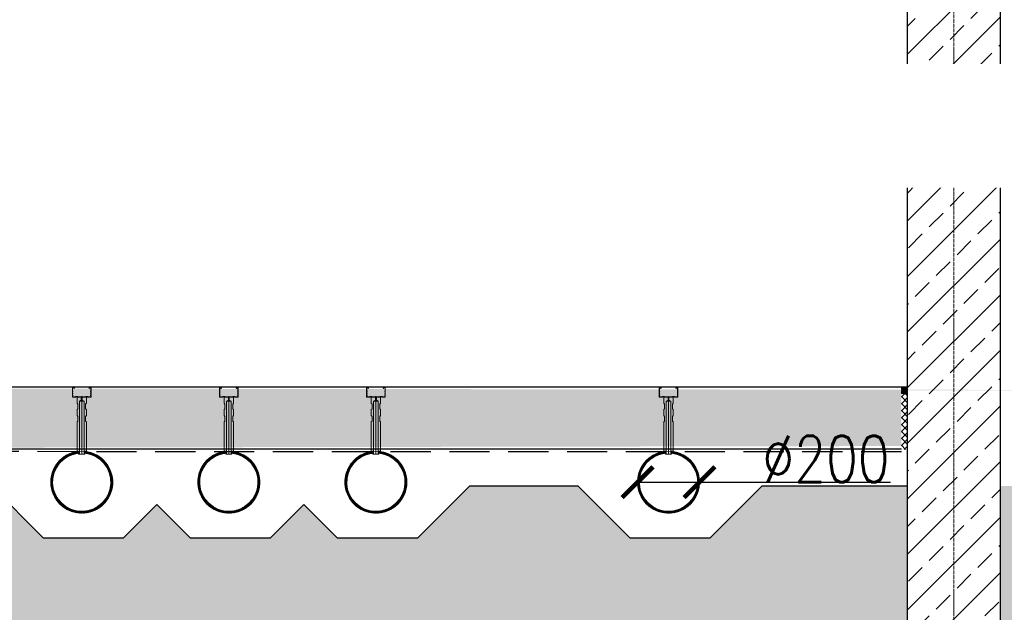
# Model space of a CAD drawing. Header units: millimetres. Extents: x -374129 to 1163271, y -112652 to 695637.
# Tile 226 of 256: x 54363 to 57543, y 30744 to 32659. Entities that reach past the tile are written whole.
import ezdxf
from ezdxf import colors
from ezdxf.entities.mleader import LeaderData, LeaderLine
from ezdxf.math import Vec2, Vec3

# ---------------------------------------------------------------- set-up
doc = ezdxf.new("R2010")
doc.units = ezdxf.units.MM
doc.header["$PDMODE"] = 4
doc.linetypes.add('ACAD_ISO04W100', pattern=[30, 24, -3, 0, -3])
doc.linetypes.add('rcad - -', pattern=[9.5, 6.5, -3])
for name, color, linetype, lineweight in [('A_DYSZA', 252, 'Continuous', 15), ('A_Hatch_konstrukcja', 252, 'Continuous', 5), ('A_profile ocynk', 252, 'Continuous', 9), ('KRT_kresk', 252, 'Continuous', 5), ('KRT_osie', 55, 'ACAD_ISO04W100', 18), ('Widoczne (ISO)', 252, 'Continuous', 15)]:
    doc.layers.add(name, color=color, linetype=linetype, lineweight=lineweight)
for name, color, linetype in [('KRT_kanaly', 1, 'Continuous'), ('KRT_kreskowanie', 252, 'Continuous'), ('KRT_opisy', 146, 'Continuous'), ('KRT_sciany', 2, 'Continuous'), ('KRT_wymiary', 4, 'Continuous')]:
    doc.layers.add(name, color=color, linetype=linetype)
doc.styles.add('WYMIAR', font='romans.shx', dxfattribs={"width": 0.8})
doc.linetypes.add('podbeton', pattern='A,0.3,-0.1,[131,ltypeshp.shx,S=0.1,R=0,X=-0.1,Y=0],-0.1,0.3', length=0.8)
doc.dimstyles.new('KRT_1-100', dxfattribs={"dimscale": 100, "dimtxt": 2, "dimasz": 1, "dimexe": 0.5, "dimexo": 0, "dimgap": 0.5, "dimtad": 1, "dimdec": 1, "dimrnd": 0.1, "dimzin": 9, "dimdsep": 46, "dimtxsty": 'WYMIAR', "dimblk": 'ARCHTICK', "dimcen": 0.09, "dimdle": 0.5, "dimclrd": 1, "dimclre": 252, "dimclrt": 256, "dimadec": 0, "dimazin": 0, "dimtfac": 1, "dimtdec": 1, "dimtmove": 0, "dimatfit": 3, "dimfxl": 1, "dimtolj": 1, "dimtzin": 0, "dimarcsym": 0})

# ---------------------------------------------------------------- blocks, each defined once
blk = doc.blocks.new('dysza_203')
at = {"color": 0, "linetype": 'ByBlock', "lineweight": -2}
for points in [[(-15, -193), (-10, -193), (-10, -203), (-7.5, -203), (-7.5, -31), (-1.5, -28), (-1.5, -18), (-15, -18), (-15, -38), (-12.5, -40.5), (-12.5, -55.5), (-15, -58), (-15, -78), (-12.5, -80.5), (-12.5, -95.5), (-15, -98)], [(15, -193), (10, -193), (10, -203), (7.5, -203), (7.5, -31), (1.5, -28), (1.5, -18), (15, -18), (15, -38), (12.5, -40.5), (12.5, -55.5), (15, -58), (15, -78), (12.5, -80.5), (12.5, -95.5), (15, -98)]]:
    blk.add_lwpolyline(points, close=True, dxfattribs=at)
for points in [[(-7.5, -31), (7.5, -31)], [(-1.5, -18), (1.5, -18)], [(-1.5, -28), (1.5, -28)], [(0, -18), (0, -203)], [(-7.5, -203), (7.5, -203)], [(7.5, -203), (10, -203)]]:
    blk.add_lwpolyline(points, dxfattribs=at)
blk = doc.blocks.new('_ArchTick')
at = {"color": 0, "linetype": 'ByBlock', "const_width": 0.15}
blk.add_lwpolyline([(-0.5, -0.5), (0.5, 0.5)], dxfattribs=at)
blk = doc.blocks.new('*D1203')
at = {"layer": 'Defpoints', "color": 0}
for p in [(56358, 31164.5), (56558, 31164.5)]:
    blk.add_point(p, dxfattribs=at)
at = {"layer": 'KRT_wymiary', "color": 1, "lineweight": -2}
for p, q in [((56358, 31164.5), (56358, 31164.5)), ((56358, 31164.5), (56558, 31164.5)), ((56558, 31164.5), (57175.1, 31164.5))]:
    blk.add_line(p, q, dxfattribs=at)
at = {"layer": 'KRT_wymiary', "color": 1, "lineweight": -2, "xscale": 100, "yscale": 100, "zscale": 100}
blk.add_blockref('_ArchTick', (56358, 31164.5), dxfattribs=at)
at = {"layer": 'KRT_wymiary', "color": 1, "lineweight": -2, "xscale": 100, "yscale": 100, "zscale": 100, "rotation": 180}
blk.add_blockref('_ArchTick', (56558, 31164.5), dxfattribs=at)
at = {"layer": 'KRT_wymiary', "insert": (56966.6, 31239.5), "char_height": 150, "attachment_point": 5, "style": 'WYMIAR'}
blk.add_mtext('\\A1;%%c200', dxfattribs=at)

msp = doc.modelspace()

# ---------------------------------------------------------------- hatches: boundary and pattern name
at = {"layer": 'KRT_kreskowanie'}
h = msp.add_hatch(dxfattribs=at)
h.set_pattern_fill('ANSI33', color=256, scale=20, style=0)
h.set_pattern_definition([(45, (219909.93, -26045.67), (-89.80256, 89.80256), []), (45, (219999.74, -26045.67), (-89.80256, 89.80256), [63.5, -31.75])])
h.paths.add_polyline_path([(57230, 30461.19), (57530, 30461.19), (57530, 36711.19), (57445, 36711.19), (57310, 36711.19), (57310, 36471.19), (57230, 36471.19)])
h = msp.add_hatch(dxfattribs=at)
h.set_pattern_fill('DOTS2', color=256, scale=10, style=0)
h.paths.add_polyline_path([(5640.49, 31126.97), (6132.64, 31126.97), (6132.64, 31351.97), (5640.49, 31351.97)], flags=9)
h.paths.add_polyline_path([(11940.49, 31126.97), (12432.64, 31126.97), (12432.64, 31351.97), (11940.49, 31351.97)], flags=9)
h.paths.add_polyline_path([(18240.49, 31126.97), (18732.64, 31126.97), (18732.64, 31351.97), (18240.49, 31351.97)], flags=9)
h.paths.add_polyline_path([(24880.49, 31126.97), (25372.64, 31126.97), (25372.64, 31351.97), (24880.49, 31351.97)], flags=9)
h.paths.add_polyline_path([(31180.49, 31126.97), (31672.64, 31126.97), (31672.64, 31351.97), (31180.49, 31351.97)], flags=9)
h.paths.add_polyline_path([(37480.49, 31126.97), (37972.64, 31126.97), (37972.64, 31351.97), (37480.49, 31351.97)], flags=9)
h.paths.add_polyline_path([(44120.49, 31126.97), (44612.64, 31126.97), (44612.64, 31351.97), (44120.49, 31351.97)], flags=9)
h.paths.add_polyline_path([(50420.49, 31126.97), (50912.64, 31126.97), (50912.64, 31351.97), (50420.49, 31351.97)], flags=9)
h.paths.add_polyline_path([(56720.49, 31126.97), (57212.64, 31126.97), (57212.64, 31351.97), (56720.49, 31351.97)], flags=9)
h.paths.add_polyline_path([(63360.49, 31126.97), (63852.64, 31126.97), (63852.64, 31351.97), (63360.49, 31351.97)], flags=9)

# ---------------------------------------------------------------- linework, layer by layer
at = {"layer": 'KRT_osie', "ltscale": 0.5}
msp.add_line((57380, 37613.84), (57380, 29871.18), dxfattribs=at)
msp.add_line((57380, 37613.84), (57380, 29871.18), dxfattribs=at)
at = {"layer": 'KRT_sciany'}
for points in [[(57530, 30461.19), (57530, 36711.19)], [(57230, 30461.19), (57230, 36471.19)]]:
    msp.add_lwpolyline(points, dxfattribs=at)

# ---------------------------------------------------------------- next in the draw order: leaders
at = {"layer": 'KRT_opisy', "color": 1}
ml = msp.add_multileader_mtext('Standard', dxfattribs=at)
ml.set_content('\\C54;PIANKA DYLATACYJNA BRZEGOWA 1cm\\PUSZCZELNIENIE MASĄ TRWALEPLASTYCZNĄ ODPORNĄ NA AGRESJĘ CHEMICZNĄ NP.SIKAFLEX PRO 3', style='WYMIAR')
ml.set_leader_properties()
ml.build(insert=Vec2(0, 0))
ml.multileader.update_dxf_attribs({"text_left_attachment_type": 6, "text_right_attachment_type": 6, "dogleg_length": 36, "arrow_head_size": 200, "scale": 100})
ctx = ml.context
ctx.base_point, ctx.scale, ctx.char_height, ctx.arrow_head_size, ctx.landing_gap_size, ctx.plane_origin = Vec3(1022.91, 34569.79, -56.1), 100, 200, 200, 9, Vec3(36065.01, -50311.01, -56.1)
ctx.left_attachment, ctx.right_attachment = 6, 6
notes = []
notes.append((ctx, [(0, (1, 1, 0), (986.91, 34569.79, -56.1), (1, 0), 36, [(1, [(160, 31471.19, -56.1)], 0, [])])]))
ctx.mtext.insert, ctx.mtext.width, ctx.mtext.defined_height, ctx.mtext.flow_direction = Vec3(1031.91, 34809.79, -56.1), 4839.601, 350.11, 5
ctx.mtext.has_bg_fill, ctx.mtext.bg_color, ctx.mtext.bg_scale_factor, ctx.mtext.bg_transparency, ctx.mtext.use_window_bg_color = 1, -1027028792, 1.5, 0, 1
for ctx, leaders in notes:
    for number, flags, end, landing, length, lines in leaders:
        leader = LeaderData()
        leader.index, (leader.has_last_leader_line, leader.has_dogleg_vector, leader.attachment_direction) = number, flags
        leader.last_leader_point, leader.dogleg_vector, leader.dogleg_length = Vec3(end), Vec3(landing), length
        for number, points, colour, breaks in lines:
            line = LeaderLine()
            line.index, line.vertices, line.color, line.breaks = number, Vec3.list(points), colors.encode_raw_color(colour), breaks
            leader.lines.append(line)
        ctx.leaders.append(leader)

# ---------------------------------------------------------------- next in the draw order: leaders
ml = msp.add_multileader_mtext('Standard', dxfattribs=at)
ml.set_content('\\pxi-3,l3t3,39,44;\\C2;{\\fSymbol|b0|i0|c2|p18;·^I}\\C54;PŁYTA BETONOWA DYLATOWANA C30/37 W8,F150,XD2,XA2,XM1,XF1 ^Igr.20cm\\P    ZBROJONA WŁÓKNAMI POLIMEROWYMI ZBROJONA WŁÓKNAMI POLIMEROWYMI ZBROJONA WŁÓKNAMI POLIMEROWYMI ISTRICE iBETON 39x0.78 W ILOŚCI 3,0kg/m3, \\P{\\fSymbol|b0|i0|c2|p18;·^I}IZOLACJA PRZECIWWILGOCIOWA 2xFOLIA PE \\P    UKŁADANA SZCZELNIE NA ZAKŁAD^I^Igr.2x0.3mm                                                         \\P{\\fSymbol|b0|i0|c2|p18;·^I}PODBETON  C8/10 ^I^Igr.10cm                         \\P{\\fSymbol|b0|i0|c2|p18;·^I}ZAGĘSZCZONY GRUNT NASYPOWY Is>0,98^I^Igr.30cm\\P{\\fSymbol|b0|i0|c2|p18;·^I}ZAGĘSZCZONY GRUNT NASYPOWY Is>=0,97', style='WYMIAR')
ml.set_leader_properties()
ml.build(insert=Vec2(0, 0))
ml.multileader.update_dxf_attribs({"text_left_attachment_type": 6, "text_right_attachment_type": 6, "dogleg_length": 36, "arrow_head_size": 200, "scale": 100})
ctx = ml.context
ctx.base_point, ctx.scale, ctx.char_height, ctx.arrow_head_size, ctx.landing_gap_size, ctx.plane_origin = Vec3(1715.18, 28529.79, -56.1), 100, 200, 200, 9, Vec3(-35836.94, -69206.17, -56.1)
ctx.left_attachment, ctx.right_attachment = 6, 6
notes = []
notes.append((ctx, [(0, (1, 1, 0), (1679.18, 28529.79, -56.1), (1, 0), 36, [(1, [(1159.18, 31458.59, -56.1)], 0, [])])]))
ctx.mtext.insert, ctx.mtext.width, ctx.mtext.defined_height, ctx.mtext.flow_direction = Vec3(1724.18, 28777.41, -56.1), 11614.4681, 280.09, 5
ctx.mtext.has_bg_fill, ctx.mtext.bg_color, ctx.mtext.bg_scale_factor, ctx.mtext.bg_transparency, ctx.mtext.use_window_bg_color = 1, -1027028792, 1.5, 0, 1
for ctx, leaders in notes:
    for number, flags, end, landing, length, lines in leaders:
        leader = LeaderData()
        leader.index, (leader.has_last_leader_line, leader.has_dogleg_vector, leader.attachment_direction) = number, flags
        leader.last_leader_point, leader.dogleg_vector, leader.dogleg_length = Vec3(end), Vec3(landing), length
        for number, points, colour, breaks in lines:
            line = LeaderLine()
            line.index, line.vertices, line.color, line.breaks = number, Vec3.list(points), colors.encode_raw_color(colour), breaks
            leader.lines.append(line)
        ctx.leaders.append(leader)

# ---------------------------------------------------------------- next in the draw order: linework, layer by layer
at = {"layer": 'KRT_kanaly', "linetype": 'podbeton', "ltscale": 200}
msp.add_lwpolyline([(54805.49, 31091.97), (54912.99, 30984.47), (55172.99, 30984.47), (55280.49, 31091.97)], dxfattribs=at)

# ---------------------------------------------------------------- next in the draw order: leaders
at = {"layer": 'KRT_opisy', "color": 1}
ml = msp.add_multileader_mtext('Standard', dxfattribs=at)
ml.set_content('\\C54;KANAŁY NAPOWIETRZAJĄCE WEDŁUG PROJEKTU TECHNOLOGICZNEGO', style='WYMIAR')
ml.set_leader_properties()
ml.build(insert=Vec2(0, 0))
ml.multileader.update_dxf_attribs({"text_left_attachment_type": 6, "text_right_attachment_type": 6, "dogleg_length": 36, "arrow_head_size": 200, "scale": 100})
ctx = ml.context
ctx.base_point, ctx.scale, ctx.char_height, ctx.arrow_head_size, ctx.landing_gap_size, ctx.plane_origin = Vec3(958.77, 32175.83, -56.1), 100, 200, 200, 9, Vec3(36846.14, -51485.36, -56.1)
ctx.left_attachment, ctx.right_attachment = 6, 6
notes = []
notes.append((ctx, [(0, (1, 1, 0), (922.77, 32175.83, -56.1), (1, 0), 36, [(1, [(922.99, 31164.47, -56.1)], 0, [])])]))
ctx.mtext.insert, ctx.mtext.width, ctx.mtext.defined_height, ctx.mtext.flow_direction = Vec3(967.77, 32415.83, -56.1), 6873.6004, 350.11, 5
ctx.mtext.has_bg_fill, ctx.mtext.bg_color, ctx.mtext.bg_scale_factor, ctx.mtext.bg_transparency, ctx.mtext.use_window_bg_color = 1, -1027028792, 1.5, 0, 1
for ctx, leaders in notes:
    for number, flags, end, landing, length, lines in leaders:
        leader = LeaderData()
        leader.index, (leader.has_last_leader_line, leader.has_dogleg_vector, leader.attachment_direction) = number, flags
        leader.last_leader_point, leader.dogleg_vector, leader.dogleg_length = Vec3(end), Vec3(landing), length
        for number, points, colour, breaks in lines:
            line = LeaderLine()
            line.index, line.vertices, line.color, line.breaks = number, Vec3.list(points), colors.encode_raw_color(colour), breaks
            leader.lines.append(line)
        ctx.leaders.append(leader)

# ---------------------------------------------------------------- next in the draw order: hatches: boundary and pattern name
at = {"layer": 'KRT_kresk', "lineweight": 5}
h = msp.add_hatch(dxfattribs=at)
h.set_pattern_fill('DASH', color=256, scale=10, angle=45)
h.set_pattern_definition([(45, (60233.753, 31471.193), (4e-15, 44.90128), [31.75, -31.75])])
h.paths.add_polyline_path([(57209.99, 31281.19), (51250, 31271.19), (51250, 31451.19), (51250, 31471.19), (58709.99, 31461.19), (57209.99, 31461.19)])
h = msp.add_hatch(dxfattribs=at)
h.set_pattern_fill('ANSI37', color=256, scale=0.5)
h.set_pattern_definition([(45, (-376872.6885, -167449.6836), (-1.122532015, 1.122532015), []), (135, (-376872.6885, -167449.6836), (-1.122532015, -1.122532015), [])])
h.paths.add_polyline_path([(57210, 31451.19), (57230, 31451.19), (57230, 31471.19), (57210, 31471.19)])
h = msp.add_hatch(dxfattribs=at)
h.set_pattern_fill('ANSI37', color=256, scale=5)
h.set_pattern_definition([(45, (-376872.688, -167449.684), (-11.22532015, 11.22532015), []), (135, (-376872.688, -167449.684), (-11.22532015, -11.22532015), [])])
h.paths.add_polyline_path([(57210, 31270.04), (57230, 31270.04), (57230, 31451.19), (57210, 31451.19)])
at = {"layer": 'KRT_kreskowanie'}
h = msp.add_hatch(dxfattribs=at)
h.set_pattern_fill('DOTS2', color=256, scale=10, style=0)
h.set_pattern_definition([(0, (-12929.84, 5.08), (0, 254), [0, -254]), (0, (-12848.56, 10.16), (0, 254), [0, -254]), (0, (-12894.28, 66.04), (0, 254), [0, -254]), (0, (-12838.4, 106.68), (0, 254), [0, -254]), (0, (-12904.44, 121.92), (0, 254), [0, -254]), (0, (-12884.12, 182.88), (0, 254), [0, -254]), (0, (-12919.68, 228.6), (0, 254), [0, -254]), (0, (-12838.4, 223.52), (0, 254), [0, -254]), (0, (-12777.44, 233.68), (0, 254), [0, -254]), (0, (-12746.96, 172.72), (0, 254), [0, -254]), (0, (-12696.16, 167.64), (0, 254), [0, -254]), (0, (-12696.16, 76.2), (0, 254), [0, -254]), (0, (-12741.88, 45.72), (0, 254), [0, -254]), (0, (-12813, 60.96), (0, 254), [0, -254]), (0, (-12767.28, 106.68), (0, 254), [0, -254]), (0, (-12813, 152.4), (0, 254), [0, -254]), (0, (-12706.32, 10.16), (0, 254), [0, -254])])
h.paths.add_polyline_path([(47970.16, 31152.3), (47900.82, 31152.3), (47732.99, 30984.47), (47472.99, 30984.47), (47365.49, 31091.97), (47257.99, 30984.47), (46997.99, 30984.47), (46890.49, 31091.97), (46782.99, 30984.47), (46522.99, 30984.47), (46355.16, 31152.3), (46005.82, 31152.3), (45837.99, 30984.47), (45577.99, 30984.47), (45410.16, 31152.3), (44930, 31152.3), (44930, 30684.47), (50930, 30684.47), (50930, 31152.3), (50460.82, 31152.3), (50292.99, 30984.47), (50032.99, 30984.47), (49865.16, 31152.3), (49515.82, 31152.3), (49347.99, 30984.47), (49087.99, 30984.47), (48980.49, 31091.97), (48872.99, 30984.47), (48612.99, 30984.47), (48505.49, 31091.97), (48397.99, 30984.47), (48137.99, 30984.47)])
h.paths.add_polyline_path([(50420.49, 31126.97), (50912.64, 31126.97), (50912.64, 31351.97), (50420.49, 31351.97)], flags=9)
h.paths.add_polyline_path([(54270.16, 31152.3), (54200.82, 31152.3), (54032.99, 30984.47), (53772.99, 30984.47), (53665.49, 31091.97), (53557.99, 30984.47), (53297.99, 30984.47), (53190.49, 31091.97), (53082.99, 30984.47), (52822.99, 30984.47), (52655.16, 31152.3), (52305.82, 31152.3), (52137.99, 30984.47), (51877.99, 30984.47), (51710.16, 31152.3), (51230, 31152.3), (51230, 30684.47), (57230, 30684.47), (57230, 31152.3), (56760.82, 31152.3), (56592.99, 30984.47), (56332.99, 30984.47), (56165.16, 31152.3), (55815.82, 31152.3), (55647.99, 30984.47), (55387.99, 30984.47), (55280.49, 31091.97), (55172.99, 30984.47), (54912.99, 30984.47), (54805.49, 31091.97), (54697.99, 30984.47), (54437.99, 30984.47)])
h.paths.add_polyline_path([(56720.49, 31126.97), (57212.64, 31126.97), (57212.64, 31351.97), (56720.49, 31351.97)], flags=9)
h = msp.add_hatch(dxfattribs=at)
h.set_pattern_fill('DOTS2', color=256, scale=10, style=0)
h.set_pattern_definition([(0, (-6629.84, 5.08), (0, 254), [0, -254]), (0, (-6548.56, 10.16), (0, 254), [0, -254]), (0, (-6594.28, 66.04), (0, 254), [0, -254]), (0, (-6538.4, 106.68), (0, 254), [0, -254]), (0, (-6604.44, 121.92), (0, 254), [0, -254]), (0, (-6584.12, 182.88), (0, 254), [0, -254]), (0, (-6619.68, 228.6), (0, 254), [0, -254]), (0, (-6538.4, 223.52), (0, 254), [0, -254]), (0, (-6477.44, 233.68), (0, 254), [0, -254]), (0, (-6446.96, 172.72), (0, 254), [0, -254]), (0, (-6396.16, 167.64), (0, 254), [0, -254]), (0, (-6396.16, 76.2), (0, 254), [0, -254]), (0, (-6441.88, 45.72), (0, 254), [0, -254]), (0, (-6513, 60.96), (0, 254), [0, -254]), (0, (-6467.28, 106.68), (0, 254), [0, -254]), (0, (-6513, 152.4), (0, 254), [0, -254]), (0, (-6406.32, 10.16), (0, 254), [0, -254])])
h.paths.add_polyline_path([(54270.16, 31152.3), (54200.82, 31152.3), (54032.99, 30984.47), (53772.99, 30984.47), (53665.49, 31091.97), (53557.99, 30984.47), (53297.99, 30984.47), (53190.49, 31091.97), (53082.99, 30984.47), (52822.99, 30984.47), (52655.16, 31152.3), (52305.82, 31152.3), (52137.99, 30984.47), (51877.99, 30984.47), (51710.16, 31152.3), (51230, 31152.3), (51230, 30684.47), (57230, 30684.47), (57230, 31152.3), (56760.82, 31152.3), (56592.99, 30984.47), (56332.99, 30984.47), (56165.16, 31152.3), (55815.82, 31152.3), (55647.99, 30984.47), (55387.99, 30984.47), (55280.49, 31091.97), (55172.99, 30984.47), (54912.99, 30984.47), (54805.49, 31091.97), (54697.99, 30984.47), (54437.99, 30984.47)])
h.paths.add_polyline_path([(56720.49, 31126.97), (57212.64, 31126.97), (57212.64, 31351.97), (56720.49, 31351.97)], flags=9)
h.paths.add_polyline_path([(60570.16, 31152.3), (60500.82, 31152.3), (60332.99, 30984.47), (60072.99, 30984.47), (59965.49, 31091.97), (59857.99, 30984.47), (59597.99, 30984.47), (59490.49, 31091.97), (59382.99, 30984.47), (59122.99, 30984.47), (58955.16, 31152.3), (58605.82, 31152.3), (58437.99, 30984.47), (58177.99, 30984.47), (58010.16, 31152.3), (57530, 31152.3), (57530, 30684.47), (63530, 30684.47), (63530, 31152.3), (63060.82, 31152.3), (62892.99, 30984.47), (62632.99, 30984.47), (62465.16, 31152.3), (62115.82, 31152.3), (61947.99, 30984.47), (61687.99, 30984.47), (61580.49, 31091.97), (61472.99, 30984.47), (61212.99, 30984.47), (61105.49, 31091.97), (60997.99, 30984.47), (60737.99, 30984.47)])
h.paths.add_polyline_path([(63020.49, 31126.97), (63512.64, 31126.97), (63512.64, 31351.97), (63020.49, 31351.97)], flags=9)
at = {"layer": 'Widoczne (ISO)', "transparency": 33554687}
h = msp.add_hatch(dxfattribs=at)
h.set_pattern_fill('ANSI31', color=256, scale=10)
h.set_pattern_definition([(45, (54646.854, 31210.5676), (-0.8838835, 0.8838835), [])])
h.paths.add_polyline_path([(54657.09, 31164.47, -1), (54468.89, 31164.47, -0.3833879), (54553, 31258.04), (54553, 31263.97, 0.3851934), (54462.99, 31164.47, 1), (54662.99, 31164.47, 0.385192), (54572.99, 31263.97), (54572.99, 31258.04, -0.3833692)])
h = msp.add_hatch(dxfattribs=at)
h.set_pattern_fill('ANSI31', color=256, scale=10)
h.set_pattern_definition([(45, (55121.854, 31210.5676), (-0.8838835, 0.8838835), [])])
h.paths.add_polyline_path([(55132.09, 31164.47, -1), (54943.89, 31164.47, -0.3833879), (55028, 31258.04), (55028, 31263.97, 0.3851934), (54937.99, 31164.47, 1), (55137.99, 31164.47, 0.385192), (55047.99, 31263.97), (55047.99, 31258.04, -0.3833692)])
h = msp.add_hatch(dxfattribs=at)
h.set_pattern_fill('ANSI31', color=256, scale=10)
h.set_pattern_definition([(45, (55596.854, 31210.5676), (-0.8838835, 0.8838835), [])])
h.paths.add_polyline_path([(55607.09, 31164.47, -1), (55418.89, 31164.47, -0.3833879), (55503, 31258.04), (55503, 31263.97, 0.3851934), (55412.99, 31164.47, 1), (55612.99, 31164.47, 0.385192), (55522.99, 31263.97), (55522.99, 31258.04, -0.3833692)])
h = msp.add_hatch(dxfattribs=at)
h.set_pattern_fill('ANSI31', color=256, scale=10)
h.set_pattern_definition([(45, (56541.854, 31210.5676), (-0.8838835, 0.8838835), [])])
h.paths.add_polyline_path([(56552.09, 31164.47, -1), (56363.89, 31164.47, -0.3833879), (56448, 31258.04), (56448, 31263.97, 0.3851934), (56357.99, 31164.47, 1), (56557.99, 31164.47, 0.385192), (56467.99, 31263.97), (56467.99, 31258.04, -0.3833692)])

# ---------------------------------------------------------------- next in the draw order: linework, layer by layer
at = {"color": 2}
for p, q in [((57230, 31471.19, -18.47), (51250, 31471.19)), ((57210.2, 31271.19, 43), (51250, 31271.19))]:
    msp.add_line(p, q, dxfattribs=at)
at = {"layer": 'A_DYSZA', "transparency": 33554687}
for centre, radius, start, end in [((54562.99, 31164.47), 100, 95.73457, 84.26515), ((55037.99, 31164.47), 100, 95.73457, 84.26515), ((55512.99, 31164.47), 100, 95.73457, 84.26515), ((56457.99, 31164.47), 100, 95.73457, 84.26515), ((54562.99, 31164.47), 94.1, 96.09512, 83.90114), ((55037.99, 31164.47), 94.1, 96.09512, 83.90114), ((55512.99, 31164.47), 94.1, 96.09512, 83.90114), ((56457.99, 31164.47), 94.1, 96.09512, 83.90114)]:
    msp.add_arc(centre, radius, start, end, dxfattribs=at)
at = {"layer": 'A_Hatch_konstrukcja'}
for centre in [(54562.99, 31164.47), (55037.99, 31164.47), (55512.99, 31164.47), (56457.99, 31164.47)]:
    msp.add_circle(centre, 100, dxfattribs=at)
at = {"layer": 'A_profile ocynk'}
for points in [[(54587.28, 31467.75), (54589.93, 31470.41, -0.6681786), (54592.49, 31469.35), (54592.49, 31459.79, -0.1989124), (54592.35, 31459.43), (54591.64, 31458.73, 0.4142136), (54591.64, 31458.02), (54592.35, 31457.31, -0.1989124), (54592.49, 31456.96), (54592.49, 31452.79, -0.1989124), (54592.35, 31452.43), (54591.64, 31451.73, 0.4142136), (54591.64, 31451.02), (54592.35, 31450.31, -0.1989124), (54592.49, 31449.96), (54592.49, 31445.79, -0.1989124), (54592.35, 31445.43), (54591.64, 31444.73, 0.4142136), (54591.64, 31444.02), (54592.35, 31443.31, -0.1989124), (54592.49, 31442.96), (54592.49, 31440.47, -0.4142136), (54591.99, 31439.97), (54583.21, 31439.97, -0.1989124), (54582.85, 31440.12), (54582.15, 31440.83, 0.1989124), (54581.79, 31440.97), (54576.99, 31440.97, 0.1989124), (54576.64, 31440.83), (54575.93, 31440.12, -0.1989124), (54575.58, 31439.97), (54564.41, 31439.97, -0.1989124), (54564.05, 31440.12), (54563.35, 31440.83, 0.4142136), (54562.64, 31440.83), (54561.93, 31440.12, -0.1989124), (54561.58, 31439.97), (54550.41, 31439.97, -0.1989124), (54550.05, 31440.12), (54549.35, 31440.83, 0.1989124), (54548.99, 31440.97), (54544.19, 31440.97, 0.1989124), (54543.84, 31440.83), (54543.13, 31440.12, -0.1989124), (54542.78, 31439.97), (54533.99, 31439.97, -0.4142136), (54533.49, 31440.47), (54533.49, 31442.96, -0.1989124), (54533.64, 31443.31), (54534.35, 31444.02, 0.4142136), (54534.35, 31444.73), (54533.64, 31445.43, -0.1989124), (54533.49, 31445.79), (54533.49, 31449.96, -0.1989124), (54533.64, 31450.31), (54534.35, 31451.02, 0.4142136), (54534.35, 31451.73), (54533.64, 31452.43, -0.1989124), (54533.49, 31452.79), (54533.49, 31456.96, -0.1989124), (54533.64, 31457.31), (54534.35, 31458.02, 0.4142136), (54534.35, 31458.73), (54533.64, 31459.43, -0.1989124), (54533.49, 31459.79), (54533.49, 31469.35, -0.6681786), (54536.05, 31470.41), (54538.71, 31467.75), (54539.06, 31468.11), (54536.41, 31470.76, 0.6681786), (54532.99, 31469.35), (54532.99, 31459.58, 0.1989124), (54533.14, 31459.23), (54533.64, 31458.73, -0.4142136), (54533.64, 31458.02), (54533.14, 31457.52, 0.1989124), (54532.99, 31457.17), (54532.99, 31452.58, 0.1989124), (54533.14, 31452.23), (54533.64, 31451.73, -0.4142136), (54533.64, 31451.02), (54533.14, 31450.52, 0.1989124), (54532.99, 31450.17), (54532.99, 31445.58, 0.1989124), (54533.14, 31445.23), (54533.64, 31444.73, -0.4142136), (54533.64, 31444.02), (54533.14, 31443.52, 0.1989124), (54532.99, 31443.17), (54532.99, 31439.97, 0.4142136), (54533.49, 31439.47), (54542.99, 31439.47, 0.1989124), (54543.34, 31439.62), (54544.05, 31440.33, -0.1989124), (54544.4, 31440.47), (54548.79, 31440.47, -0.1989124), (54549.14, 31440.33), (54549.85, 31439.62, 0.1989124), (54550.2, 31439.47), (54561.79, 31439.47, 0.1989124), (54562.14, 31439.62), (54562.64, 31440.12, -0.4142136), (54563.35, 31440.12), (54563.85, 31439.62, 0.1989124), (54564.2, 31439.47), (54575.79, 31439.47, 0.1989124), (54576.14, 31439.62), (54576.85, 31440.33, -0.1989124), (54577.2, 31440.47), (54581.59, 31440.47, -0.1989124), (54581.94, 31440.33), (54582.65, 31439.62, 0.1989124), (54583, 31439.47), (54592.49, 31439.47, 0.4142136), (54592.99, 31439.97), (54592.99, 31443.17, 0.1989124), (54592.85, 31443.52), (54592.35, 31444.02, -0.4142136), (54592.35, 31444.73), (54592.85, 31445.23, 0.1989124), (54592.99, 31445.58), (54592.99, 31450.17, 0.1989124), (54592.85, 31450.52), (54592.35, 31451.02, -0.4142136), (54592.35, 31451.73), (54592.85, 31452.23, 0.1989124), (54592.99, 31452.58), (54592.99, 31457.17, 0.1989124), (54592.85, 31457.52), (54592.35, 31458.02, -0.4142136), (54592.35, 31458.73), (54592.85, 31459.23, 0.1989124), (54592.99, 31459.58), (54592.99, 31469.35, 0.6681786), (54589.58, 31470.76), (54586.93, 31468.11)], [(55062.28, 31467.75), (55064.93, 31470.41, -0.6681786), (55067.49, 31469.35), (55067.49, 31459.79, -0.1989124), (55067.35, 31459.43), (55066.64, 31458.73, 0.4142136), (55066.64, 31458.02), (55067.35, 31457.31, -0.1989124), (55067.49, 31456.96), (55067.49, 31452.79, -0.1989124), (55067.35, 31452.43), (55066.64, 31451.73, 0.4142136), (55066.64, 31451.02), (55067.35, 31450.31, -0.1989124), (55067.49, 31449.96), (55067.49, 31445.79, -0.1989124), (55067.35, 31445.43), (55066.64, 31444.73, 0.4142136), (55066.64, 31444.02), (55067.35, 31443.31, -0.1989124), (55067.49, 31442.96), (55067.49, 31440.47, -0.4142136), (55066.99, 31439.97), (55058.21, 31439.97, -0.1989124), (55057.85, 31440.12), (55057.15, 31440.83, 0.1989124), (55056.79, 31440.97), (55051.99, 31440.97, 0.1989124), (55051.64, 31440.83), (55050.93, 31440.12, -0.1989124), (55050.58, 31439.97), (55039.41, 31439.97, -0.1989124), (55039.05, 31440.12), (55038.35, 31440.83, 0.4142136), (55037.64, 31440.83), (55036.93, 31440.12, -0.1989124), (55036.58, 31439.97), (55025.41, 31439.97, -0.1989124), (55025.05, 31440.12), (55024.35, 31440.83, 0.1989124), (55023.99, 31440.97), (55019.19, 31440.97, 0.1989124), (55018.84, 31440.83), (55018.13, 31440.12, -0.1989124), (55017.78, 31439.97), (55008.99, 31439.97, -0.4142136), (55008.49, 31440.47), (55008.49, 31442.96, -0.1989124), (55008.64, 31443.31), (55009.35, 31444.02, 0.4142136), (55009.35, 31444.73), (55008.64, 31445.43, -0.1989124), (55008.49, 31445.79), (55008.49, 31449.96, -0.1989124), (55008.64, 31450.31), (55009.35, 31451.02, 0.4142136), (55009.35, 31451.73), (55008.64, 31452.43, -0.1989124), (55008.49, 31452.79), (55008.49, 31456.96, -0.1989124), (55008.64, 31457.31), (55009.35, 31458.02, 0.4142136), (55009.35, 31458.73), (55008.64, 31459.43, -0.1989124), (55008.49, 31459.79), (55008.49, 31469.35, -0.6681786), (55011.05, 31470.41), (55013.71, 31467.75), (55014.06, 31468.11), (55011.41, 31470.76, 0.6681786), (55007.99, 31469.35), (55007.99, 31459.58, 0.1989124), (55008.14, 31459.23), (55008.64, 31458.73, -0.4142136), (55008.64, 31458.02), (55008.14, 31457.52, 0.1989124), (55007.99, 31457.17), (55007.99, 31452.58, 0.1989124), (55008.14, 31452.23), (55008.64, 31451.73, -0.4142136), (55008.64, 31451.02), (55008.14, 31450.52, 0.1989124), (55007.99, 31450.17), (55007.99, 31445.58, 0.1989124), (55008.14, 31445.23), (55008.64, 31444.73, -0.4142136), (55008.64, 31444.02), (55008.14, 31443.52, 0.1989124), (55007.99, 31443.17), (55007.99, 31439.97, 0.4142136), (55008.49, 31439.47), (55017.99, 31439.47, 0.1989124), (55018.34, 31439.62), (55019.05, 31440.33, -0.1989124), (55019.4, 31440.47), (55023.79, 31440.47, -0.1989124), (55024.14, 31440.33), (55024.85, 31439.62, 0.1989124), (55025.2, 31439.47), (55036.79, 31439.47, 0.1989124), (55037.14, 31439.62), (55037.64, 31440.12, -0.4142136), (55038.35, 31440.12), (55038.85, 31439.62, 0.1989124), (55039.2, 31439.47), (55050.79, 31439.47, 0.1989124), (55051.14, 31439.62), (55051.85, 31440.33, -0.1989124), (55052.2, 31440.47), (55056.59, 31440.47, -0.1989124), (55056.94, 31440.33), (55057.65, 31439.62, 0.1989124), (55058, 31439.47), (55067.49, 31439.47, 0.4142136), (55067.99, 31439.97), (55067.99, 31443.17, 0.1989124), (55067.85, 31443.52), (55067.35, 31444.02, -0.4142136), (55067.35, 31444.73), (55067.85, 31445.23, 0.1989124), (55067.99, 31445.58), (55067.99, 31450.17, 0.1989124), (55067.85, 31450.52), (55067.35, 31451.02, -0.4142136), (55067.35, 31451.73), (55067.85, 31452.23, 0.1989124), (55067.99, 31452.58), (55067.99, 31457.17, 0.1989124), (55067.85, 31457.52), (55067.35, 31458.02, -0.4142136), (55067.35, 31458.73), (55067.85, 31459.23, 0.1989124), (55067.99, 31459.58), (55067.99, 31469.35, 0.6681786), (55064.58, 31470.76), (55061.93, 31468.11)], [(55537.28, 31467.75), (55539.93, 31470.41, -0.6681786), (55542.49, 31469.35), (55542.49, 31459.79, -0.1989124), (55542.35, 31459.43), (55541.64, 31458.73, 0.4142136), (55541.64, 31458.02), (55542.35, 31457.31, -0.1989124), (55542.49, 31456.96), (55542.49, 31452.79, -0.1989124), (55542.35, 31452.43), (55541.64, 31451.73, 0.4142136), (55541.64, 31451.02), (55542.35, 31450.31, -0.1989124), (55542.49, 31449.96), (55542.49, 31445.79, -0.1989124), (55542.35, 31445.43), (55541.64, 31444.73, 0.4142136), (55541.64, 31444.02), (55542.35, 31443.31, -0.1989124), (55542.49, 31442.96), (55542.49, 31440.47, -0.4142136), (55541.99, 31439.97), (55533.21, 31439.97, -0.1989124), (55532.85, 31440.12), (55532.15, 31440.83, 0.1989124), (55531.79, 31440.97), (55526.99, 31440.97, 0.1989124), (55526.64, 31440.83), (55525.93, 31440.12, -0.1989124), (55525.58, 31439.97), (55514.41, 31439.97, -0.1989124), (55514.05, 31440.12), (55513.35, 31440.83, 0.4142136), (55512.64, 31440.83), (55511.93, 31440.12, -0.1989124), (55511.58, 31439.97), (55500.41, 31439.97, -0.1989124), (55500.05, 31440.12), (55499.35, 31440.83, 0.1989124), (55498.99, 31440.97), (55494.19, 31440.97, 0.1989124), (55493.84, 31440.83), (55493.13, 31440.12, -0.1989124), (55492.78, 31439.97), (55483.99, 31439.97, -0.4142136), (55483.49, 31440.47), (55483.49, 31442.96, -0.1989124), (55483.64, 31443.31), (55484.35, 31444.02, 0.4142136), (55484.35, 31444.73), (55483.64, 31445.43, -0.1989124), (55483.49, 31445.79), (55483.49, 31449.96, -0.1989124), (55483.64, 31450.31), (55484.35, 31451.02, 0.4142136), (55484.35, 31451.73), (55483.64, 31452.43, -0.1989124), (55483.49, 31452.79), (55483.49, 31456.96, -0.1989124), (55483.64, 31457.31), (55484.35, 31458.02, 0.4142136), (55484.35, 31458.73), (55483.64, 31459.43, -0.1989124), (55483.49, 31459.79), (55483.49, 31469.35, -0.6681786), (55486.05, 31470.41), (55488.71, 31467.75), (55489.06, 31468.11), (55486.41, 31470.76, 0.6681786), (55482.99, 31469.35), (55482.99, 31459.58, 0.1989124), (55483.14, 31459.23), (55483.64, 31458.73, -0.4142136), (55483.64, 31458.02), (55483.14, 31457.52, 0.1989124), (55482.99, 31457.17), (55482.99, 31452.58, 0.1989124), (55483.14, 31452.23), (55483.64, 31451.73, -0.4142136), (55483.64, 31451.02), (55483.14, 31450.52, 0.1989124), (55482.99, 31450.17), (55482.99, 31445.58, 0.1989124), (55483.14, 31445.23), (55483.64, 31444.73, -0.4142136), (55483.64, 31444.02), (55483.14, 31443.52, 0.1989124), (55482.99, 31443.17), (55482.99, 31439.97, 0.4142136), (55483.49, 31439.47), (55492.99, 31439.47, 0.1989124), (55493.34, 31439.62), (55494.05, 31440.33, -0.1989124), (55494.4, 31440.47), (55498.79, 31440.47, -0.1989124), (55499.14, 31440.33), (55499.85, 31439.62, 0.1989124), (55500.2, 31439.47), (55511.79, 31439.47, 0.1989124), (55512.14, 31439.62), (55512.64, 31440.12, -0.4142136), (55513.35, 31440.12), (55513.85, 31439.62, 0.1989124), (55514.2, 31439.47), (55525.79, 31439.47, 0.1989124), (55526.14, 31439.62), (55526.85, 31440.33, -0.1989124), (55527.2, 31440.47), (55531.59, 31440.47, -0.1989124), (55531.94, 31440.33), (55532.65, 31439.62, 0.1989124), (55533, 31439.47), (55542.49, 31439.47, 0.4142136), (55542.99, 31439.97), (55542.99, 31443.17, 0.1989124), (55542.85, 31443.52), (55542.35, 31444.02, -0.4142136), (55542.35, 31444.73), (55542.85, 31445.23, 0.1989124), (55542.99, 31445.58), (55542.99, 31450.17, 0.1989124), (55542.85, 31450.52), (55542.35, 31451.02, -0.4142136), (55542.35, 31451.73), (55542.85, 31452.23, 0.1989124), (55542.99, 31452.58), (55542.99, 31457.17, 0.1989124), (55542.85, 31457.52), (55542.35, 31458.02, -0.4142136), (55542.35, 31458.73), (55542.85, 31459.23, 0.1989124), (55542.99, 31459.58), (55542.99, 31469.35, 0.6681786), (55539.58, 31470.76), (55536.93, 31468.11)], [(56482.28, 31467.75), (56484.93, 31470.41, -0.6681786), (56487.49, 31469.35), (56487.49, 31459.79, -0.1989124), (56487.35, 31459.43), (56486.64, 31458.73, 0.4142136), (56486.64, 31458.02), (56487.35, 31457.31, -0.1989124), (56487.49, 31456.96), (56487.49, 31452.79, -0.1989124), (56487.35, 31452.43), (56486.64, 31451.73, 0.4142136), (56486.64, 31451.02), (56487.35, 31450.31, -0.1989124), (56487.49, 31449.96), (56487.49, 31445.79, -0.1989124), (56487.35, 31445.43), (56486.64, 31444.73, 0.4142136), (56486.64, 31444.02), (56487.35, 31443.31, -0.1989124), (56487.49, 31442.96), (56487.49, 31440.47, -0.4142136), (56486.99, 31439.97), (56478.21, 31439.97, -0.1989124), (56477.85, 31440.12), (56477.15, 31440.83, 0.1989124), (56476.79, 31440.97), (56471.99, 31440.97, 0.1989124), (56471.64, 31440.83), (56470.93, 31440.12, -0.1989124), (56470.58, 31439.97), (56459.41, 31439.97, -0.1989124), (56459.05, 31440.12), (56458.35, 31440.83, 0.4142136), (56457.64, 31440.83), (56456.93, 31440.12, -0.1989124), (56456.58, 31439.97), (56445.41, 31439.97, -0.1989124), (56445.05, 31440.12), (56444.35, 31440.83, 0.1989124), (56443.99, 31440.97), (56439.19, 31440.97, 0.1989124), (56438.84, 31440.83), (56438.13, 31440.12, -0.1989124), (56437.78, 31439.97), (56428.99, 31439.97, -0.4142136), (56428.49, 31440.47), (56428.49, 31442.96, -0.1989124), (56428.64, 31443.31), (56429.35, 31444.02, 0.4142136), (56429.35, 31444.73), (56428.64, 31445.43, -0.1989124), (56428.49, 31445.79), (56428.49, 31449.96, -0.1989124), (56428.64, 31450.31), (56429.35, 31451.02, 0.4142136), (56429.35, 31451.73), (56428.64, 31452.43, -0.1989124), (56428.49, 31452.79), (56428.49, 31456.96, -0.1989124), (56428.64, 31457.31), (56429.35, 31458.02, 0.4142136), (56429.35, 31458.73), (56428.64, 31459.43, -0.1989124), (56428.49, 31459.79), (56428.49, 31469.35, -0.6681786), (56431.05, 31470.41), (56433.71, 31467.75), (56434.06, 31468.11), (56431.41, 31470.76, 0.6681786), (56427.99, 31469.35), (56427.99, 31459.58, 0.1989124), (56428.14, 31459.23), (56428.64, 31458.73, -0.4142136), (56428.64, 31458.02), (56428.14, 31457.52, 0.1989124), (56427.99, 31457.17), (56427.99, 31452.58, 0.1989124), (56428.14, 31452.23), (56428.64, 31451.73, -0.4142136), (56428.64, 31451.02), (56428.14, 31450.52, 0.1989124), (56427.99, 31450.17), (56427.99, 31445.58, 0.1989124), (56428.14, 31445.23), (56428.64, 31444.73, -0.4142136), (56428.64, 31444.02), (56428.14, 31443.52, 0.1989124), (56427.99, 31443.17), (56427.99, 31439.97, 0.4142136), (56428.49, 31439.47), (56437.99, 31439.47, 0.1989124), (56438.34, 31439.62), (56439.05, 31440.33, -0.1989124), (56439.4, 31440.47), (56443.79, 31440.47, -0.1989124), (56444.14, 31440.33), (56444.85, 31439.62, 0.1989124), (56445.2, 31439.47), (56456.79, 31439.47, 0.1989124), (56457.14, 31439.62), (56457.64, 31440.12, -0.4142136), (56458.35, 31440.12), (56458.85, 31439.62, 0.1989124), (56459.2, 31439.47), (56470.79, 31439.47, 0.1989124), (56471.14, 31439.62), (56471.85, 31440.33, -0.1989124), (56472.2, 31440.47), (56476.59, 31440.47, -0.1989124), (56476.94, 31440.33), (56477.65, 31439.62, 0.1989124), (56478, 31439.47), (56487.49, 31439.47, 0.4142136), (56487.99, 31439.97), (56487.99, 31443.17, 0.1989124), (56487.85, 31443.52), (56487.35, 31444.02, -0.4142136), (56487.35, 31444.73), (56487.85, 31445.23, 0.1989124), (56487.99, 31445.58), (56487.99, 31450.17, 0.1989124), (56487.85, 31450.52), (56487.35, 31451.02, -0.4142136), (56487.35, 31451.73), (56487.85, 31452.23, 0.1989124), (56487.99, 31452.58), (56487.99, 31457.17, 0.1989124), (56487.85, 31457.52), (56487.35, 31458.02, -0.4142136), (56487.35, 31458.73), (56487.85, 31459.23, 0.1989124), (56487.99, 31459.58), (56487.99, 31469.35, 0.6681786), (56484.58, 31470.76), (56481.93, 31468.11)]]:
    msp.add_lwpolyline(points, format="xyb", close=True, dxfattribs=at)
at = {"layer": 'KRT_kanaly', "color": 4, "linetype": 'rcad - -', "ltscale": 20}
msp.add_line((57210.2, 31262.99, 43), (51250, 31263.19), dxfattribs=at)
at = {"layer": 'KRT_kanaly', "linetype": 'podbeton', "ltscale": 200}
for p, q in [((55815.82, 31152.3, -8.01), (56165.16, 31152.3, -8.43)), ((56760.82, 31152.3, -9.16), (57230, 31152.3, -9.73))]:
    msp.add_line(p, q, dxfattribs=at)
for points in [[(54270.16, 31152.3), (54437.99, 30984.47), (54697.99, 30984.47), (54805.49, 31091.97)], [(55280.49, 31091.97), (55387.99, 30984.47), (55647.99, 30984.47), (55815.82, 31152.3)], [(56165.16, 31152.3), (56332.99, 30984.47), (56592.99, 30984.47), (56760.82, 31152.3)]]:
    msp.add_lwpolyline(points, dxfattribs=at)

# ---------------------------------------------------------------- next in the draw order: block references
at = {"layer": 'A_DYSZA'}
for p in [(54562.99, 31457.47), (55037.99, 31457.47), (55512.99, 31457.47), (56457.99, 31457.47)]:
    msp.add_blockref('dysza_203', p, dxfattribs=at)

# ---------------------------------------------------------------- next in the draw order: dimensions: what is measured, and where the dimension line sits
at = {"layer": 'KRT_wymiary'}
dim = msp.add_diameter_dim_2p(p1=(56357.99, 31164.47), p2=(56557.99, 31164.47), dimstyle='KRT_1-100', override={"dimtxt": 1.5, "dimgap": 0}, dxfattribs=at)
dim.commit()
dim.dimension.update_dxf_attribs({"geometry": '*D1203', "text_midpoint": (56966.56, 31164.47), "dimtype": 163})

doc.saveas('drawing.dxf')
